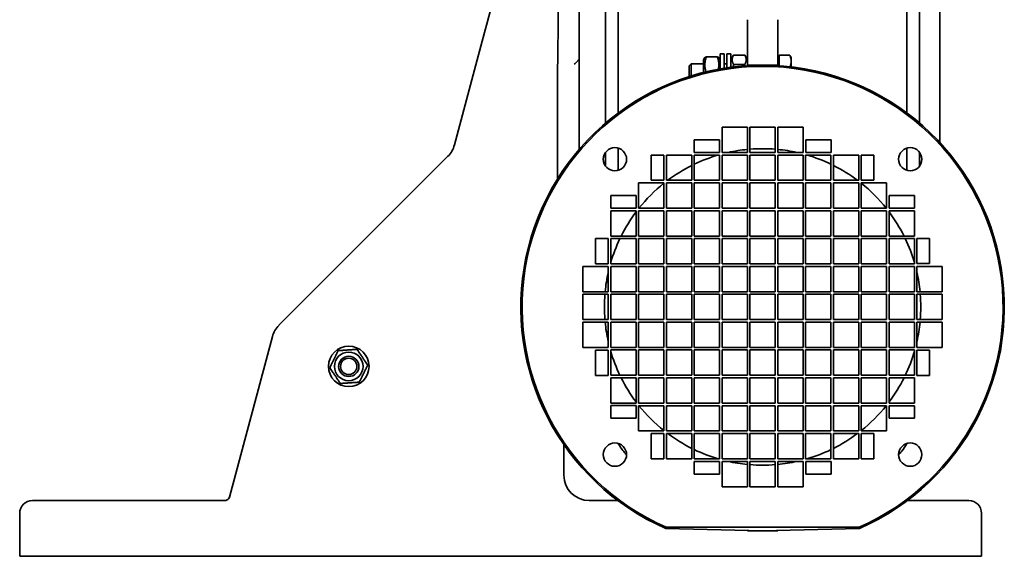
# Model space of a CAD drawing. Header units: millimetres. Extents: x 425 to 835, y 157 to 734.
# Tile 1 of 7: x 446 to 835, y 157 to 369. Entities that reach past the tile are written whole.
import ezdxf

# ---------------------------------------------------------------- set-up
doc = ezdxf.new("R2010")
doc.units = ezdxf.units.MM
doc.header["$LTSCALE"] = 3
doc.layers.add('Krawędzie widoczne(ISO)', color=7, linetype='Continuous', lineweight=35, true_color=0x262659)

msp = doc.modelspace()

# ---------------------------------------------------------------- linework, layer by layer
at = {"layer": 'Krawędzie widoczne(ISO)'}
for p, q in [((666.65, 317.46), (666.65, 706.8)), ((677.15, 707.3), (677.15, 327.93)), ((801.15, 707.3), (801.15, 327.93)), ((809.15, 706.8), (809.15, 320.26)), ((682.15, 484.49), (682.15, 331.92)), ((796.15, 484.49), (796.15, 331.92)), ((636.1, 389.05), (628.37, 360.21)), ((658.33, 384.35), (658.33, 362.01)), ((733.15, 350.8), (733.15, 368.74)), ((745.15, 350.8), (745.15, 368.74)), ((625.34, 348.9), (628.37, 360.21)), ((716.92, 354.04), (721.27, 354.04)), ((722.35, 349.31), (722.35, 355.3)), ((723.95, 355.3), (722.35, 355.3)), ((723.95, 349.58), (723.95, 355.3)), ((725.05, 355.3), (725.05, 349.75)), ((725.05, 355.3), (726.65, 355.3)), ((726.65, 355.3), (726.65, 349.98)), ((726.65, 352.95), (727.71, 354.79)), ((727.72, 354.8), (732.07, 354.8)), ((733.15, 352.95), (732.08, 354.79)), ((745.75, 354.69), (749.87, 354.69)), ((745.75, 350.57), (745.75, 354.69)), ((750.45, 353.8), (750.2, 354.22)), ((710.15, 350.53), (710.91, 351.3)), ((710.15, 346.29), (710.15, 350.53)), ((710.91, 351.3), (710.91, 346.53)), ((715.85, 351.3), (710.91, 351.3)), ((715.85, 352.95), (716.35, 353.81)), ((715.85, 352.95), (715.85, 347.91)), ((722.35, 352.95), (721.85, 353.81)), ((725.05, 351.3), (723.95, 351.3)), ((727.72, 351.03), (732.07, 351.03)), ((733.15, 350.61), (733.15, 350.8)), ((739.15, 350.8), (733.15, 350.8)), ((739.15, 350.8), (745.15, 350.8)), ((745.75, 353), (745.15, 353)), ((745.15, 350.61), (745.15, 350.8)), ((750.45, 352.28), (750.45, 353.8)), ((750.45, 350.13), (750.45, 352.28)), ((625.34, 348.9), (617.4, 319.28)), ((658.15, 347.86), (658.15, 305.89)), ((723.15, 316.3), (723.15, 326.3)), ((723.15, 326.3), (733.15, 326.3)), ((733.15, 326.3), (733.15, 316.3)), ((734.15, 316.3), (734.15, 326.3)), ((734.15, 326.3), (744.15, 326.3)), ((744.15, 326.3), (744.15, 316.3)), ((745.15, 316.3), (745.15, 326.3)), ((745.15, 326.3), (755.15, 326.3)), ((755.15, 326.3), (755.15, 316.3)), ((712.06, 316.3), (712.06, 321.3)), ((712.06, 321.3), (722.06, 321.3)), ((722.06, 321.3), (722.06, 316.3)), ((756.18, 316.3), (756.18, 321.3)), ((756.18, 321.3), (766.18, 321.3)), ((766.18, 321.3), (766.18, 316.3)), ((677.15, 316.41), (677.15, 310.85)), ((682.15, 318.03), (682.15, 309.23)), ((695.16, 305.3), (695.16, 315.3)), ((695.16, 315.3), (700.16, 315.3)), ((700.16, 315.3), (700.16, 305.3)), ((701.15, 305.3), (701.15, 315.3)), ((701.15, 315.3), (711.15, 315.3)), ((711.15, 315.3), (711.15, 305.3)), ((722.06, 316.3), (712.06, 316.3)), ((712.15, 305.3), (712.15, 315.3)), ((712.15, 315.3), (722.15, 315.3)), ((722.15, 315.3), (722.15, 305.3)), ((733.15, 316.3), (723.15, 316.3)), ((723.15, 305.3), (723.15, 315.3)), ((723.15, 315.3), (733.15, 315.3)), ((733.15, 315.3), (733.15, 305.3)), ((744.15, 316.3), (734.15, 316.3)), ((734.15, 305.3), (734.15, 315.3)), ((734.15, 315.3), (744.15, 315.3)), ((744.15, 315.3), (744.15, 305.3)), ((755.15, 316.3), (745.15, 316.3)), ((745.15, 305.3), (745.15, 315.3)), ((745.15, 315.3), (755.15, 315.3)), ((755.15, 315.3), (755.15, 305.3)), ((756.15, 305.3), (756.15, 315.3)), ((756.15, 315.3), (766.15, 315.3)), ((766.18, 316.3), (756.18, 316.3)), ((766.15, 315.3), (766.15, 305.3)), ((767.15, 305.3), (767.15, 315.3)), ((767.15, 315.3), (777.15, 315.3)), ((777.15, 315.3), (777.15, 305.3)), ((778.15, 305.3), (778.15, 315.3)), ((778.15, 315.3), (783.15, 315.3)), ((783.15, 315.3), (783.15, 305.3)), ((796.15, 318.03), (796.15, 309.23)), ((801.15, 316.41), (801.15, 310.85)), ((614.81, 314.8), (548.09, 248.08)), ((690.15, 294.3), (690.15, 304.3)), ((690.15, 304.3), (700.15, 304.3)), ((700.16, 305.3), (695.16, 305.3)), ((700.15, 304.3), (700.15, 294.3)), ((711.15, 305.3), (701.15, 305.3)), ((701.15, 294.3), (701.15, 304.3)), ((701.15, 304.3), (711.15, 304.3)), ((711.15, 304.3), (711.15, 294.3)), ((722.15, 305.3), (712.15, 305.3)), ((712.15, 294.3), (712.15, 304.3)), ((712.15, 304.3), (722.15, 304.3)), ((722.15, 304.3), (722.15, 294.3)), ((733.15, 305.3), (723.15, 305.3)), ((723.15, 294.3), (723.15, 304.3)), ((723.15, 304.3), (733.15, 304.3)), ((733.15, 304.3), (733.15, 294.3)), ((744.15, 305.3), (734.15, 305.3)), ((734.15, 294.3), (734.15, 304.3)), ((734.15, 304.3), (744.15, 304.3)), ((744.15, 304.3), (744.15, 294.3)), ((755.15, 305.3), (745.15, 305.3)), ((745.15, 294.3), (745.15, 304.3)), ((745.15, 304.3), (755.15, 304.3)), ((755.15, 304.3), (755.15, 294.3)), ((766.15, 305.3), (756.15, 305.3)), ((756.15, 294.3), (756.15, 304.3)), ((756.15, 304.3), (766.15, 304.3)), ((766.15, 304.3), (766.15, 294.3)), ((777.15, 305.3), (767.15, 305.3)), ((767.15, 294.3), (767.15, 304.3)), ((767.15, 304.3), (777.15, 304.3)), ((777.15, 304.3), (777.15, 294.3)), ((783.15, 305.3), (778.15, 305.3)), ((778.15, 294.3), (778.15, 304.3)), ((778.15, 304.3), (788.15, 304.3)), ((788.15, 304.3), (788.15, 294.3)), ((679.15, 299.3), (689.15, 299.3)), ((679.15, 294.3), (679.15, 299.3)), ((689.15, 299.3), (689.15, 294.3)), ((789.15, 299.28), (799.15, 299.28)), ((789.15, 294.28), (789.15, 299.28)), ((799.15, 299.28), (799.15, 294.28)), ((689.15, 294.3), (679.15, 294.3)), ((679.15, 283.3), (679.15, 293.3)), ((679.15, 293.3), (689.15, 293.3)), ((689.15, 293.3), (689.15, 283.3)), ((700.15, 294.3), (690.15, 294.3)), ((690.15, 283.3), (690.15, 293.3)), ((690.15, 293.3), (700.15, 293.3)), ((700.15, 293.3), (700.15, 283.3)), ((711.15, 294.3), (701.15, 294.3)), ((701.15, 283.3), (701.15, 293.3)), ((701.15, 293.3), (711.15, 293.3)), ((711.15, 293.3), (711.15, 283.3)), ((722.15, 294.3), (712.15, 294.3)), ((712.15, 283.3), (712.15, 293.3)), ((712.15, 293.3), (722.15, 293.3)), ((722.15, 293.3), (722.15, 283.3)), ((733.15, 294.3), (723.15, 294.3)), ((723.15, 283.3), (723.15, 293.3)), ((723.15, 293.3), (733.15, 293.3)), ((733.15, 293.3), (733.15, 283.3)), ((744.15, 294.3), (734.15, 294.3)), ((734.15, 283.3), (734.15, 293.3)), ((734.15, 293.3), (744.15, 293.3)), ((744.15, 293.3), (744.15, 283.3)), ((755.15, 294.3), (745.15, 294.3)), ((745.15, 283.3), (745.15, 293.3)), ((745.15, 293.3), (755.15, 293.3)), ((755.15, 293.3), (755.15, 283.3)), ((766.15, 294.3), (756.15, 294.3)), ((756.15, 283.3), (756.15, 293.3)), ((756.15, 293.3), (766.15, 293.3)), ((766.15, 293.3), (766.15, 283.3)), ((777.15, 294.3), (767.15, 294.3)), ((767.15, 283.3), (767.15, 293.3)), ((767.15, 293.3), (777.15, 293.3)), ((777.15, 293.3), (777.15, 283.3)), ((788.15, 294.3), (778.15, 294.3)), ((778.15, 283.3), (778.15, 293.3)), ((778.15, 293.3), (788.15, 293.3)), ((788.15, 293.3), (788.15, 283.3)), ((799.15, 294.28), (789.15, 294.28)), ((789.15, 293.3), (799.15, 293.3)), ((789.15, 283.3), (789.15, 293.3)), ((799.15, 293.3), (799.15, 283.3)), ((673.15, 282.33), (678.15, 282.33)), ((673.15, 272.33), (673.15, 282.33)), ((678.15, 282.33), (678.15, 272.33)), ((689.15, 283.3), (679.15, 283.3)), ((679.15, 272.3), (679.15, 282.3)), ((679.15, 282.3), (689.15, 282.3)), ((689.15, 282.3), (689.15, 272.3)), ((700.15, 283.3), (690.15, 283.3)), ((690.15, 272.3), (690.15, 282.3)), ((690.15, 282.3), (700.15, 282.3)), ((700.15, 282.3), (700.15, 272.3)), ((711.15, 283.3), (701.15, 283.3)), ((701.15, 272.3), (701.15, 282.3)), ((701.15, 282.3), (711.15, 282.3)), ((711.15, 282.3), (711.15, 272.3)), ((722.15, 283.3), (712.15, 283.3)), ((712.15, 272.3), (712.15, 282.3)), ((712.15, 282.3), (722.15, 282.3)), ((722.15, 282.3), (722.15, 272.3)), ((733.15, 283.3), (723.15, 283.3)), ((723.15, 272.3), (723.15, 282.3)), ((723.15, 282.3), (733.15, 282.3)), ((733.15, 282.3), (733.15, 272.3)), ((744.15, 283.3), (734.15, 283.3)), ((734.15, 272.3), (734.15, 282.3)), ((734.15, 282.3), (744.15, 282.3)), ((744.15, 282.3), (744.15, 272.3)), ((755.15, 283.3), (745.15, 283.3)), ((745.15, 272.3), (745.15, 282.3)), ((745.15, 282.3), (755.15, 282.3)), ((755.15, 282.3), (755.15, 272.3)), ((766.15, 283.3), (756.15, 283.3)), ((756.15, 272.3), (756.15, 282.3)), ((756.15, 282.3), (766.15, 282.3)), ((766.15, 282.3), (766.15, 272.3)), ((777.15, 283.3), (767.15, 283.3)), ((767.15, 272.3), (767.15, 282.3)), ((767.15, 282.3), (777.15, 282.3)), ((777.15, 282.3), (777.15, 272.3)), ((788.15, 283.3), (778.15, 283.3)), ((778.15, 272.3), (778.15, 282.3)), ((778.15, 282.3), (788.15, 282.3)), ((788.15, 282.3), (788.15, 272.3)), ((799.15, 283.3), (789.15, 283.3)), ((789.15, 282.3), (799.15, 282.3)), ((789.15, 272.3), (789.15, 282.3)), ((799.15, 282.3), (799.15, 272.3)), ((800.15, 282.39), (805.15, 282.39)), ((800.15, 272.39), (800.15, 282.39)), ((805.15, 282.39), (805.15, 272.39)), ((678.15, 272.33), (673.15, 272.33)), ((805.15, 272.39), (800.15, 272.39)), ((668.15, 261.3), (668.15, 271.3)), ((668.15, 271.3), (678.15, 271.3)), ((678.15, 271.3), (678.15, 261.3)), ((689.15, 272.3), (679.15, 272.3)), ((679.15, 261.3), (679.15, 271.3)), ((679.15, 271.3), (689.15, 271.3)), ((689.15, 271.3), (689.15, 261.3)), ((700.15, 272.3), (690.15, 272.3)), ((690.15, 261.3), (690.15, 271.3)), ((690.15, 271.3), (700.15, 271.3)), ((700.15, 271.3), (700.15, 261.3)), ((711.15, 272.3), (701.15, 272.3)), ((701.15, 261.3), (701.15, 271.3)), ((701.15, 271.3), (711.15, 271.3)), ((711.15, 271.3), (711.15, 261.3)), ((722.15, 272.3), (712.15, 272.3)), ((712.15, 261.3), (712.15, 271.3)), ((712.15, 271.3), (722.15, 271.3)), ((722.15, 271.3), (722.15, 261.3)), ((733.15, 272.3), (723.15, 272.3)), ((723.15, 261.3), (723.15, 271.3)), ((723.15, 271.3), (733.15, 271.3)), ((733.15, 271.3), (733.15, 261.3)), ((744.15, 272.3), (734.15, 272.3)), ((734.15, 261.3), (734.15, 271.3)), ((734.15, 271.3), (744.15, 271.3)), ((744.15, 271.3), (744.15, 261.3)), ((755.15, 272.3), (745.15, 272.3)), ((745.15, 261.3), (745.15, 271.3)), ((745.15, 271.3), (755.15, 271.3)), ((755.15, 271.3), (755.15, 261.3)), ((766.15, 272.3), (756.15, 272.3)), ((756.15, 261.3), (756.15, 271.3)), ((756.15, 271.3), (766.15, 271.3)), ((766.15, 271.3), (766.15, 261.3)), ((777.15, 272.3), (767.15, 272.3)), ((767.15, 261.3), (767.15, 271.3)), ((767.15, 271.3), (777.15, 271.3)), ((777.15, 271.3), (777.15, 261.3)), ((788.15, 272.3), (778.15, 272.3)), ((778.15, 261.3), (778.15, 271.3)), ((778.15, 271.3), (788.15, 271.3)), ((788.15, 271.3), (788.15, 261.3)), ((799.15, 272.3), (789.15, 272.3)), ((789.15, 271.3), (799.15, 271.3)), ((789.15, 261.3), (789.15, 271.3)), ((799.15, 271.3), (799.15, 261.3)), ((800.15, 271.3), (810.15, 271.3)), ((800.15, 261.3), (800.15, 271.3)), ((810.15, 271.3), (810.15, 261.3)), ((678.15, 261.3), (668.15, 261.3)), ((689.15, 261.3), (679.15, 261.3)), ((700.15, 261.3), (690.15, 261.3)), ((711.15, 261.3), (701.15, 261.3)), ((722.15, 261.3), (712.15, 261.3)), ((733.15, 261.3), (723.15, 261.3)), ((744.15, 261.3), (734.15, 261.3)), ((755.15, 261.3), (745.15, 261.3)), ((766.15, 261.3), (756.15, 261.3)), ((777.15, 261.3), (767.15, 261.3)), ((788.15, 261.3), (778.15, 261.3)), ((799.15, 261.3), (789.15, 261.3)), ((810.15, 261.3), (800.15, 261.3)), ((668.15, 250.3), (668.15, 260.3)), ((668.15, 260.3), (678.15, 260.3)), ((678.15, 260.3), (678.15, 250.3)), ((679.15, 250.3), (679.15, 260.3)), ((679.15, 260.3), (689.15, 260.3)), ((689.15, 260.3), (689.15, 250.3)), ((690.15, 250.3), (690.15, 260.3)), ((690.15, 260.3), (700.15, 260.3)), ((700.15, 260.3), (700.15, 250.3)), ((701.15, 250.3), (701.15, 260.3)), ((701.15, 260.3), (711.15, 260.3)), ((711.15, 260.3), (711.15, 250.3)), ((712.15, 250.3), (712.15, 260.3)), ((712.15, 260.3), (722.15, 260.3)), ((722.15, 260.3), (722.15, 250.3)), ((723.15, 250.3), (723.15, 260.3)), ((723.15, 260.3), (733.15, 260.3)), ((733.15, 260.3), (733.15, 250.3)), ((734.15, 250.3), (734.15, 260.3)), ((734.15, 260.3), (744.15, 260.3)), ((744.15, 260.3), (744.15, 250.3)), ((745.15, 250.3), (745.15, 260.3)), ((745.15, 260.3), (755.15, 260.3)), ((755.15, 260.3), (755.15, 250.3)), ((756.15, 250.3), (756.15, 260.3)), ((756.15, 260.3), (766.15, 260.3)), ((766.15, 260.3), (766.15, 250.3)), ((767.15, 250.3), (767.15, 260.3)), ((767.15, 260.3), (777.15, 260.3)), ((777.15, 260.3), (777.15, 250.3)), ((778.15, 250.3), (778.15, 260.3)), ((778.15, 260.3), (788.15, 260.3)), ((788.15, 260.3), (788.15, 250.3)), ((789.15, 260.3), (799.15, 260.3)), ((789.15, 250.3), (789.15, 260.3)), ((799.15, 260.3), (799.15, 250.3)), ((800.15, 260.3), (810.15, 260.3)), ((800.15, 250.3), (800.15, 260.3)), ((810.15, 260.3), (810.15, 250.3)), ((678.15, 250.3), (668.15, 250.3)), ((668.15, 239.3), (668.15, 249.3)), ((668.15, 249.3), (678.15, 249.3)), ((678.15, 249.3), (678.15, 239.3)), ((689.15, 250.3), (679.15, 250.3)), ((679.15, 239.3), (679.15, 249.3)), ((679.15, 249.3), (689.15, 249.3)), ((689.15, 249.3), (689.15, 239.3)), ((700.15, 250.3), (690.15, 250.3)), ((690.15, 239.3), (690.15, 249.3)), ((690.15, 249.3), (700.15, 249.3)), ((700.15, 249.3), (700.15, 239.3)), ((711.15, 250.3), (701.15, 250.3)), ((701.15, 239.3), (701.15, 249.3)), ((701.15, 249.3), (711.15, 249.3)), ((711.15, 249.3), (711.15, 239.3)), ((722.15, 250.3), (712.15, 250.3)), ((712.15, 239.3), (712.15, 249.3)), ((712.15, 249.3), (722.15, 249.3)), ((722.15, 249.3), (722.15, 239.3)), ((733.15, 250.3), (723.15, 250.3)), ((723.15, 239.3), (723.15, 249.3)), ((723.15, 249.3), (733.15, 249.3)), ((733.15, 249.3), (733.15, 239.3)), ((744.15, 250.3), (734.15, 250.3)), ((734.15, 239.3), (734.15, 249.3)), ((734.15, 249.3), (744.15, 249.3)), ((744.15, 249.3), (744.15, 239.3)), ((755.15, 250.3), (745.15, 250.3)), ((745.15, 239.3), (745.15, 249.3)), ((745.15, 249.3), (755.15, 249.3)), ((755.15, 249.3), (755.15, 239.3)), ((766.15, 250.3), (756.15, 250.3)), ((756.15, 239.3), (756.15, 249.3)), ((756.15, 249.3), (766.15, 249.3)), ((766.15, 249.3), (766.15, 239.3)), ((777.15, 250.3), (767.15, 250.3)), ((767.15, 239.3), (767.15, 249.3)), ((767.15, 249.3), (777.15, 249.3)), ((777.15, 249.3), (777.15, 239.3)), ((788.15, 250.3), (778.15, 250.3)), ((778.15, 239.3), (778.15, 249.3)), ((778.15, 249.3), (788.15, 249.3)), ((788.15, 249.3), (788.15, 239.3)), ((799.15, 250.3), (789.15, 250.3)), ((789.15, 249.3), (799.15, 249.3)), ((789.15, 239.3), (789.15, 249.3)), ((799.15, 249.3), (799.15, 239.3)), ((810.15, 250.3), (800.15, 250.3)), ((800.15, 249.3), (810.15, 249.3)), ((800.15, 239.3), (800.15, 249.3)), ((810.15, 249.3), (810.15, 239.3)), ((545.51, 243.6), (528.52, 180.22)), ((678.15, 239.3), (668.15, 239.3)), ((673.15, 238.21), (678.15, 238.21)), ((673.15, 228.21), (673.15, 238.21)), ((678.15, 238.21), (678.15, 228.21)), ((689.15, 239.3), (679.15, 239.3)), ((679.15, 228.3), (679.15, 238.3)), ((679.15, 238.3), (689.15, 238.3)), ((689.15, 238.3), (689.15, 228.3)), ((700.15, 239.3), (690.15, 239.3)), ((690.15, 228.3), (690.15, 238.3)), ((690.15, 238.3), (700.15, 238.3)), ((700.15, 238.3), (700.15, 228.3)), ((711.15, 239.3), (701.15, 239.3)), ((701.15, 228.3), (701.15, 238.3)), ((701.15, 238.3), (711.15, 238.3)), ((711.15, 238.3), (711.15, 228.3)), ((722.15, 239.3), (712.15, 239.3)), ((712.15, 228.3), (712.15, 238.3)), ((712.15, 238.3), (722.15, 238.3)), ((722.15, 238.3), (722.15, 228.3)), ((733.15, 239.3), (723.15, 239.3)), ((723.15, 228.3), (723.15, 238.3)), ((723.15, 238.3), (733.15, 238.3)), ((733.15, 238.3), (733.15, 228.3)), ((744.15, 239.3), (734.15, 239.3)), ((734.15, 228.3), (734.15, 238.3)), ((734.15, 238.3), (744.15, 238.3)), ((744.15, 238.3), (744.15, 228.3)), ((755.15, 239.3), (745.15, 239.3)), ((745.15, 228.3), (745.15, 238.3)), ((745.15, 238.3), (755.15, 238.3)), ((755.15, 238.3), (755.15, 228.3)), ((766.15, 239.3), (756.15, 239.3)), ((756.15, 228.3), (756.15, 238.3)), ((756.15, 238.3), (766.15, 238.3)), ((766.15, 238.3), (766.15, 228.3)), ((777.15, 239.3), (767.15, 239.3)), ((767.15, 228.3), (767.15, 238.3)), ((767.15, 238.3), (777.15, 238.3)), ((777.15, 238.3), (777.15, 228.3)), ((788.15, 239.3), (778.15, 239.3)), ((778.15, 228.3), (778.15, 238.3)), ((778.15, 238.3), (788.15, 238.3)), ((788.15, 238.3), (788.15, 228.3)), ((799.15, 239.3), (789.15, 239.3)), ((789.15, 238.3), (799.15, 238.3)), ((789.15, 228.3), (789.15, 238.3)), ((799.15, 238.3), (799.15, 228.3)), ((810.15, 239.3), (800.15, 239.3)), ((800.15, 238.27), (805.15, 238.27)), ((800.15, 228.27), (800.15, 238.27)), ((805.15, 238.27), (805.15, 228.27)), ((678.15, 228.21), (673.15, 228.21)), ((689.15, 228.3), (679.15, 228.3)), ((679.15, 217.3), (679.15, 227.3)), ((679.15, 227.3), (689.15, 227.3)), ((689.15, 227.3), (689.15, 217.3)), ((700.15, 228.3), (690.15, 228.3)), ((690.15, 217.3), (690.15, 227.3)), ((690.15, 227.3), (700.15, 227.3)), ((700.15, 227.3), (700.15, 217.3)), ((711.15, 228.3), (701.15, 228.3)), ((701.15, 217.3), (701.15, 227.3)), ((701.15, 227.3), (711.15, 227.3)), ((711.15, 227.3), (711.15, 217.3)), ((722.15, 228.3), (712.15, 228.3)), ((712.15, 217.3), (712.15, 227.3)), ((712.15, 227.3), (722.15, 227.3)), ((722.15, 227.3), (722.15, 217.3)), ((733.15, 228.3), (723.15, 228.3)), ((723.15, 217.3), (723.15, 227.3)), ((723.15, 227.3), (733.15, 227.3)), ((733.15, 227.3), (733.15, 217.3)), ((744.15, 228.3), (734.15, 228.3)), ((734.15, 217.3), (734.15, 227.3)), ((734.15, 227.3), (744.15, 227.3)), ((744.15, 227.3), (744.15, 217.3)), ((755.15, 228.3), (745.15, 228.3)), ((745.15, 217.3), (745.15, 227.3)), ((745.15, 227.3), (755.15, 227.3)), ((755.15, 227.3), (755.15, 217.3)), ((766.15, 228.3), (756.15, 228.3)), ((756.15, 217.3), (756.15, 227.3)), ((756.15, 227.3), (766.15, 227.3)), ((766.15, 227.3), (766.15, 217.3)), ((777.15, 228.3), (767.15, 228.3)), ((767.15, 217.3), (767.15, 227.3)), ((767.15, 227.3), (777.15, 227.3)), ((777.15, 227.3), (777.15, 217.3)), ((788.15, 228.3), (778.15, 228.3)), ((778.15, 217.3), (778.15, 227.3)), ((778.15, 227.3), (788.15, 227.3)), ((788.15, 227.3), (788.15, 217.3)), ((799.15, 228.3), (789.15, 228.3)), ((789.15, 227.3), (799.15, 227.3)), ((789.15, 217.3), (789.15, 227.3)), ((799.15, 227.3), (799.15, 217.3)), ((805.15, 228.27), (800.15, 228.27)), ((689.15, 217.3), (679.15, 217.3)), ((679.15, 216.31), (689.15, 216.31)), ((679.15, 211.31), (679.15, 216.31)), ((689.15, 216.31), (689.15, 211.31)), ((700.15, 217.3), (690.15, 217.3)), ((690.15, 206.3), (690.15, 216.3)), ((690.15, 216.3), (700.15, 216.3)), ((700.15, 216.3), (700.15, 206.3)), ((711.15, 217.3), (701.15, 217.3)), ((701.15, 206.3), (701.15, 216.3)), ((701.15, 216.3), (711.15, 216.3)), ((711.15, 216.3), (711.15, 206.3)), ((722.15, 217.3), (712.15, 217.3)), ((712.15, 206.3), (712.15, 216.3)), ((712.15, 216.3), (722.15, 216.3)), ((722.15, 216.3), (722.15, 206.3)), ((733.15, 217.3), (723.15, 217.3)), ((723.15, 206.3), (723.15, 216.3)), ((723.15, 216.3), (733.15, 216.3)), ((733.15, 216.3), (733.15, 206.3)), ((744.15, 217.3), (734.15, 217.3)), ((734.15, 206.3), (734.15, 216.3)), ((734.15, 216.3), (744.15, 216.3)), ((744.15, 216.3), (744.15, 206.3)), ((755.15, 217.3), (745.15, 217.3)), ((745.15, 206.3), (745.15, 216.3)), ((745.15, 216.3), (755.15, 216.3)), ((755.15, 216.3), (755.15, 206.3)), ((766.15, 217.3), (756.15, 217.3)), ((756.15, 206.3), (756.15, 216.3)), ((756.15, 216.3), (766.15, 216.3)), ((766.15, 216.3), (766.15, 206.3)), ((777.15, 217.3), (767.15, 217.3)), ((767.15, 206.3), (767.15, 216.3)), ((767.15, 216.3), (777.15, 216.3)), ((777.15, 216.3), (777.15, 206.3)), ((788.15, 217.3), (778.15, 217.3)), ((778.15, 206.3), (778.15, 216.3)), ((778.15, 216.3), (788.15, 216.3)), ((788.15, 216.3), (788.15, 206.3)), ((799.15, 217.3), (789.15, 217.3)), ((789.15, 216.3), (799.15, 216.3)), ((789.15, 211.3), (789.15, 216.3)), ((799.15, 216.3), (799.15, 211.3)), ((689.15, 211.31), (679.15, 211.31)), ((799.15, 211.3), (789.15, 211.3)), ((700.15, 206.3), (690.15, 206.3)), ((711.15, 206.3), (701.15, 206.3)), ((722.15, 206.3), (712.15, 206.3)), ((733.15, 206.3), (723.15, 206.3)), ((744.15, 206.3), (734.15, 206.3)), ((755.15, 206.3), (745.15, 206.3)), ((766.15, 206.3), (756.15, 206.3)), ((777.15, 206.3), (767.15, 206.3)), ((788.15, 206.3), (778.15, 206.3)), ((695.15, 205.3), (700.15, 205.3)), ((695.15, 195.3), (695.15, 205.3)), ((700.15, 205.3), (700.15, 195.3)), ((701.15, 195.3), (701.15, 205.3)), ((701.15, 205.3), (711.15, 205.3)), ((711.15, 205.3), (711.15, 195.3)), ((712.15, 195.3), (712.15, 205.3)), ((712.15, 205.3), (722.15, 205.3)), ((722.15, 205.3), (722.15, 195.3)), ((723.15, 195.3), (723.15, 205.3)), ((723.15, 205.3), (733.15, 205.3)), ((733.15, 205.3), (733.15, 195.3)), ((734.15, 195.3), (734.15, 205.3)), ((734.15, 205.3), (744.15, 205.3)), ((744.15, 205.3), (744.15, 195.3)), ((745.15, 195.3), (745.15, 205.3)), ((745.15, 205.3), (755.15, 205.3)), ((755.15, 205.3), (755.15, 195.3)), ((756.15, 195.3), (756.15, 205.3)), ((756.15, 205.3), (766.15, 205.3)), ((766.15, 205.3), (766.15, 195.3)), ((767.15, 195.3), (767.15, 205.3)), ((767.15, 205.3), (777.15, 205.3)), ((777.15, 205.3), (777.15, 195.3)), ((778.13, 205.3), (783.13, 205.3)), ((778.13, 195.3), (778.13, 205.3)), ((783.13, 205.3), (783.13, 195.3)), ((660.65, 188.5), (660.65, 200.91)), ((700.15, 195.3), (695.15, 195.3)), ((711.15, 195.3), (701.15, 195.3)), ((722.15, 195.3), (712.15, 195.3)), ((733.15, 195.3), (723.15, 195.3)), ((744.15, 195.3), (734.15, 195.3)), ((755.15, 195.3), (745.15, 195.3)), ((766.15, 195.3), (756.15, 195.3)), ((777.15, 195.3), (767.15, 195.3)), ((783.13, 195.3), (778.13, 195.3)), ((712.12, 194.3), (722.12, 194.3)), ((712.12, 189.3), (712.12, 194.3)), ((722.12, 194.3), (722.12, 189.3)), ((723.15, 184.3), (723.15, 194.3)), ((723.15, 194.3), (733.15, 194.3)), ((733.15, 194.3), (733.15, 184.3)), ((734.15, 184.3), (734.15, 194.3)), ((734.15, 194.3), (744.15, 194.3)), ((744.15, 194.3), (744.15, 184.3)), ((745.15, 184.3), (745.15, 194.3)), ((745.15, 194.3), (755.15, 194.3)), ((755.15, 194.3), (755.15, 184.3)), ((756.23, 194.3), (766.23, 194.3)), ((756.23, 189.3), (756.23, 194.3)), ((766.23, 194.3), (766.23, 189.3)), ((722.12, 189.3), (712.12, 189.3)), ((766.23, 189.3), (756.23, 189.3)), ((733.15, 184.3), (723.15, 184.3)), ((744.15, 184.3), (734.15, 184.3)), ((755.15, 184.3), (745.15, 184.3)), ((450.65, 178.81), (455.65, 178.81)), ((526.7, 178.81), (455.65, 178.81)), ((681.97, 178.81), (670.65, 178.81)), ((815.65, 178.81), (796.32, 178.81)), ((815.65, 178.81), (820.65, 178.81)), ((445.65, 173.81), (445.65, 156.81)), ((825.65, 156.81), (825.65, 173.81)), ((700.88, 167.8), (739.15, 166.8)), ((700.99, 168.3), (777.3, 168.3)), ((777.41, 167.8), (739.15, 166.8)), ((733.15, 166.8), (733.15, 166.95)), ((739.15, 166.8), (733.15, 166.8)), ((739.15, 166.8), (745.15, 166.8)), ((745.15, 166.8), (745.15, 166.95)), ((455.65, 156.81), (445.65, 156.81)), ((455.65, 156.81), (815.65, 156.81)), ((825.65, 156.81), (815.65, 156.81))]:
    msp.add_line(p, q, dxfattribs=at)
for centre, radius in [((680.81, 313.63), 4.6), ((797.48, 313.63), 4.6), ((575.65, 231.81), 8), ((575.65, 231.81), 5.65), ((575.65, 231.81), 4), ((575.65, 231.81), 4), ((575.65, 231.81), 3.23), ((680.81, 196.96), 4.6), ((797.48, 196.96), 4.6)]:
    msp.add_circle(centre, radius, dxfattribs=at)
for centre, radius, start, end in [((739.15, 255.3), 95.5, 293.622, 246.378), ((739.15, 255.3), 95, 293.6819, 246.3181), ((607.74, 321.87), 10, 315, 345), ((739.15, 255.3), 62.5, 106.2602, 115.5946), ((739.15, 255.3), 62.5, 95.5089, 102.5781), ((739.15, 255.3), 62.5, 85.4114, 94.5886), ((739.15, 255.3), 62.5, 77.4219, 84.4911), ((739.15, 255.3), 62.5, 64.4054, 73.7398), ((739.15, 255.3), 62.5, 116.6154, 126.8699), ((739.15, 255.3), 62.5, 53.1301, 63.3846), ((739.15, 255.3), 62.5, 128.6088, 141.3912), ((739.15, 255.3), 62.5, 38.6088, 51.3912), ((739.15, 255.3), 62.5, 143.1301, 153.3846), ((739.15, 255.3), 62.5, 26.6154, 36.8699), ((739.15, 255.3), 62.5, 154.4054, 163.7398), ((739.15, 255.3), 62.5, 16.2602, 25.5946), ((739.15, 255.3), 62.5, 167.4219, 174.4911), ((739.15, 255.3), 62.5, 5.5089, 12.5781), ((739.15, 255.3), 62.5, 175.4114, 184.5886), ((739.15, 255.3), 62.5, 355.4114, 4.5886), ((739.15, 255.3), 62.5, 185.5089, 192.5781), ((739.15, 255.3), 62.5, 347.4219, 354.4911), ((555.17, 241.01), 10, 135, 165), ((739.15, 255.3), 62.5, 196.2602, 205.5946), ((739.15, 255.3), 62.5, 334.4054, 343.7398), ((739.15, 255.3), 62.5, 206.6154, 216.8699), ((739.15, 255.3), 62.5, 323.1301, 333.3846), ((739.15, 255.3), 62.5, 218.6088, 231.3912), ((739.15, 255.3), 62.5, 308.6088, 321.3912), ((739.15, 255.3), 62.5, 233.1301, 243.3846), ((739.15, 255.3), 62.5, 296.6154, 306.8699), ((739.15, 255.3), 62.5, 244.4054, 253.7398), ((739.15, 255.3), 62.5, 286.2602, 295.5946), ((739.15, 255.3), 62.5, 257.4219, 264.4911), ((739.15, 255.3), 62.5, 265.4114, 274.5886), ((739.15, 255.3), 62.5, 275.5089, 282.5781), ((670.65, 188.81), 10, 180, 270), ((450.65, 173.81), 5, 90, 180), ((820.65, 173.81), 5, 0, 90)]:
    msp.add_arc(centre, radius, start, end, dxfattribs=at)
msp.add_ellipse((85.6, 347.86), major_axis=(-572.72, -14.15), ratio=0.024678, start_param=3.140665, end_param=3.140983, dxfattribs=at)
for points, knots in [([(658.33, 362), (658.32, 361.11), (658.3, 360.11), (658.28, 357.93), (658.26, 356.74), (658.23, 354.28), (658.21, 352.99), (658.18, 350.41), (658.16, 349.12), (658.15, 347.86)], [4.521934, 4.521934, 4.521934, 4.521934, 4.898688, 4.898688, 5.275473, 5.275473, 5.652259, 5.652259, 6.028145, 6.028145, 6.028145, 6.028145]), ([(664.72, 351.15), (664.72, 351.15), (664.72, 351.15), (664.95, 351.35), (665.18, 351.55), (665.61, 351.95), (665.81, 352.15), (666.19, 352.55), (666.34, 352.72), (666.5, 352.94), (666.56, 353.01), (666.63, 353.14), (666.65, 353.19), (666.65, 353.23)], [-0.0006372, -0.0006372, -0.0006372, -0.0006372, 0, 0, 0.0894214, 0.0894214, 0.1788688, 0.1788688, 0.2733148, 0.2733148, 0.3336031, 0.3336031, 0.3943571, 0.3943571, 0.3943571, 0.3943571]), ([(685.41, 196.88), (685.03, 197.29), (684.66, 197.73), (683.83, 198.77), (683.36, 199.4), (682.63, 200.48), (682.34, 200.94), (682.08, 201.38)], [4.2999978, 4.2999978, 4.2999978, 4.2999978, 4.4744109, 4.4744109, 4.7066497, 4.7066497, 4.8670196, 4.8670196, 4.8670196, 4.8670196]), ([(796.22, 201.38), (796.16, 201.29), (796.11, 201.2), (795.48, 200.18), (794.81, 199.22), (793.72, 197.84), (793.31, 197.35), (792.88, 196.88)], [3.4134972, 3.4134972, 3.4134972, 3.4134972, 3.4464866, 3.4464866, 3.7836482, 3.7836482, 3.9800382, 3.9800382, 3.9800382, 3.9800382]), ([(526.7, 178.81), (526.83, 178.81), (526.98, 178.82), (527.29, 178.9), (527.45, 178.96), (527.79, 179.15), (527.97, 179.29), (528.25, 179.61), (528.37, 179.8), (528.48, 180.06), (528.5, 180.13), (528.52, 180.2)], [0, 0, 0, 0, 0.0487676, 0.0487676, 0.1046511, 0.1046511, 0.1728366, 0.1728366, 0.2414437, 0.2414437, 0.2642745, 0.2642745, 0.2642745, 0.2642745]), ([(526.7, 178.81), (526.84, 178.81), (527, 178.83), (527.33, 178.91), (527.5, 178.98), (527.85, 179.19), (528.02, 179.34), (528.3, 179.67), (528.4, 179.87), (528.49, 180.11), (528.51, 180.15), (528.52, 180.19)], [0, 0, 0, 0, 0.0521658, 0.0521658, 0.1110653, 0.1110653, 0.1803559, 0.1803559, 0.2489035, 0.2489035, 0.2638624, 0.2638624, 0.2638624, 0.2638624])]:
    msp.add_open_spline(points, degree=3, knots=knots, dxfattribs=at)
for points, weights in [([(716.92, 354.04), (715.88, 351.06), (716.81, 348.15)], [1, 1.14747009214, 1.01378501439]), ([(716.35, 353.81), (716.41, 353.92), (716.92, 354.04)], [1.07604750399, 1.06731188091, 1]), ([(721.27, 354.04), (721.78, 353.92), (721.85, 353.81)], [1, 1.06731188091, 1.07604750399]), ([(721.66, 349.18), (722.16, 351.5), (721.27, 354.04)], [1.05044620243, 1.12296865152, 1]), ([(727.72, 354.8), (726.63, 352.92), (727.72, 351.03)], [1, 1.15470053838, 1]), ([(727.71, 354.79), (727.71, 354.8), (727.72, 354.8)], [1.00089568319, 1.00044914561, 1]), ([(732.07, 354.8), (732.08, 354.8), (732.08, 354.79)], [1, 1.00044914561, 1.00089568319]), ([(732.07, 351.03), (733.16, 352.92), (732.07, 354.8)], [1, 1.15470053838, 1]), ([(750.45, 352.28), (750.45, 353.4), (749.87, 354.69)], [1, 1.0379548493, 1]), ([(749.87, 354.69), (750.07, 354.44), (750.2, 354.22)], [1, 1.01323684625, 1.01724092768]), ([(727.72, 351.03), (727.58, 350.54), (727.47, 350.08)], [1, 1.01776903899, 1.03145614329]), ([(732.21, 350.54), (732.15, 350.78), (732.07, 351.03)], [1.01676417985, 1.00889334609, 1]), ([(750, 350.18), (750.45, 351.29), (750.45, 352.28)], [1.00786569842, 1.03349885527, 1]), ([(658.15, 347.86), (658.15, 347.86), (658.15, 347.86)], [1.00002251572, 1.00001128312, 1]), ([(568.16, 231.28), (569.8, 234.66), (571.45, 238.03)], [1, 1.15470053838, 1]), ([(571.45, 238.03), (575.19, 238.29), (578.94, 238.55)], [1, 1.15470053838, 1]), ([(578.94, 238.55), (581.04, 235.44), (583.13, 232.33)], [1, 1.15470053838, 1]), ([(572.35, 225.06), (570.26, 228.17), (568.16, 231.28)], [1, 1.15470053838, 1]), ([(583.13, 232.33), (581.49, 228.95), (579.84, 225.58)], [1, 1.15470053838, 1]), ([(579.84, 225.58), (576.1, 225.32), (572.35, 225.06)], [1, 1.15470053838, 1])]:
    msp.add_rational_spline(points, weights, degree=2, dxfattribs=at)

doc.saveas('drawing.dxf')
